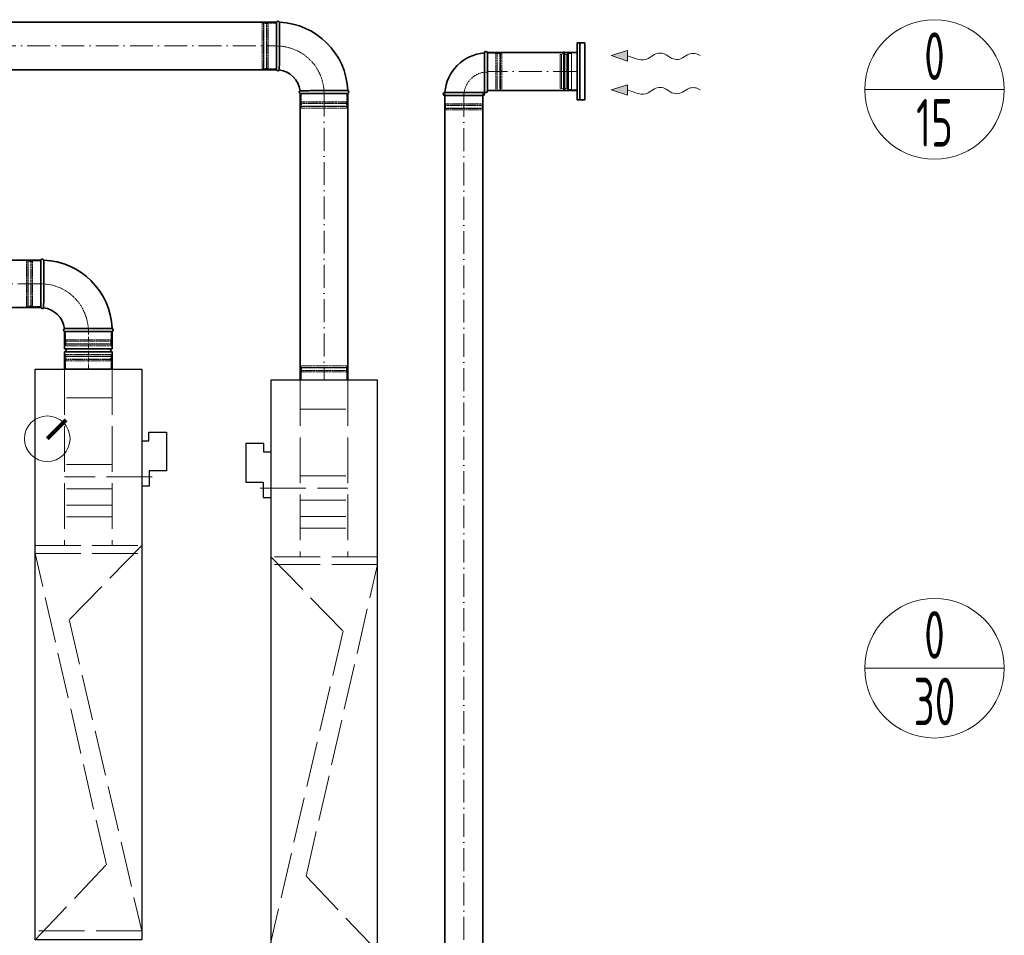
# Model space of a CAD drawing. Header units: millimetres. Extents: x -118717 to 8962, y 22910 to 145283.
# Tile 127 of 193: x 3499 to 6085, y 27558 to 29965. Entities that reach past the tile are written whole.
import ezdxf
from ezdxf.enums import TextEntityAlignment as Align

# ---------------------------------------------------------------- set-up
doc = ezdxf.new("R2010")
doc.units = ezdxf.units.MM
doc.linetypes.add('ACAD_ISO02W100', pattern=[15, 12, -3])
doc.linetypes.add('ACAD_ISO10W100', pattern=[18, 12, -3, 0, -3])
for name, color, linetype, lineweight in [('VZT_01 SUP (PŘÍVOD) - OBRYS', 5, 'Continuous', 35), ('VZT_02 SUP (PŘÍVOD) - OSA', 5, 'ACAD_ISO10W100', 5), ('VZT_05 ETA (ODVOD) - OBRYS', 6, 'Continuous', 35), ('VZT_06 ETA (ODVOD) - OSA', 6, 'ACAD_ISO10W100', 5), ('VZT_21 ZAŘÍZENÍ - OBRYS', 1, 'Continuous', 30), ('VZT_22 ZAŘÍZENÍ - DETAIL', 8, 'Continuous', 5), ('VZT_30 DISTRIBUČNÍ PRVKY - OBRYS', 1, 'Continuous', 35), ('VZT_52 POPIS - DISTRIBUCE', 7, 'Continuous', 5), ('VZT_KOTY - DIMENZE', 7, 'Continuous', 5), ('VZT_POPIS - OBECNE', 7, 'Continuous', 5)]:
    doc.layers.add(name, color=color, linetype=linetype, lineweight=lineweight)
doc.layers.add('VZT_03 SUP (PŘÍVOD) - NETISK', color=8, linetype='ACAD_ISO02W100', lineweight=5, plot=False)
doc.layers.add('VZT_07 ETA (ODVOD) - NETISK', color=8, linetype='ACAD_ISO02W100', lineweight=5, plot=False)
doc.styles.add('JS', font='isocp.shx', dxfattribs={"width": 0.6, "height": 125})

msp = doc.modelspace()

# ---------------------------------------------------------------- linework, layer by layer
at = {"color": 0, "lineweight": 13}
for p, q in [((5052.4, 29870.4), (5095.6, 29883.7)), ((5095.6, 29883.7), (5095.4, 29869.8)), ((5095.3, 29855.8), (5052.4, 29870.4)), ((5095.3, 29855.8), (5095.4, 29869.8)), ((5095.4, 29869.8), (5124.1, 29860.1)), ((5149.5, 29862.3), (5166, 29872.7)), ((5197, 29872.3), (5208.9, 29864.3)), ((5239.9, 29863.9), (5252.9, 29872.1)), ((5052.4, 29780.4), (5095.6, 29793.7)), ((5095.3, 29765.8), (5052.4, 29780.4)), ((5095.3, 29765.8), (5095.4, 29779.8)), ((5095.6, 29793.7), (5095.4, 29779.8)), ((5095.4, 29779.8), (5124.1, 29770.1)), ((5149.5, 29772.3), (5166, 29782.7)), ((5197, 29782.3), (5208.9, 29774.3)), ((5239.9, 29773.9), (5252.9, 29782.1))]:
    msp.add_line(p, q, dxfattribs=at)
at = {"lineweight": 13}
for p, q in [((5283, 29872.2), (5286.1, 29870.4)), ((5283, 29782.2), (5286.1, 29780.4))]:
    msp.add_line(p, q, dxfattribs=at)
at = {"color": 8, "lineweight": 5}
for points in [[(4928.3, 29880.7), (4926.9, 29874.9, 0.060863), (4926.8, 29874.3), (4926.8, 29828.5)], [(4928.3, 29880.7), (4929.7, 29874.7, -0.058981), (4929.8, 29874.1), (4929.8, 29828.5)], [(4948.2, 29876), (4940.3, 29876, 0.291473), (4937.9, 29874.5, 0.291473)], [(4928.3, 29776.4), (4926.9, 29782.1, -0.060863), (4926.8, 29782.8), (4926.8, 29828.5)], [(4928.3, 29776.4), (4929.7, 29782.4, 0.058981), (4929.8, 29783), (4929.8, 29828.5)], [(4948.2, 29781), (4940.3, 29781, -0.291473), (4937.9, 29782.6, -0.291473)]]:
    msp.add_lwpolyline(points, format="xyb", dxfattribs=at)
for points in [[(4940.3, 29876), (4940.3, 29828.5)], [(4963.2, 29780), (4948.2, 29780), (4948.2, 29877), (4963.2, 29877)], [(4963.2, 29780), (4963.2, 29877)], [(4922.1, 29872.3), (4918.2, 29873.7), (4918.2, 29828.5)], [(4922.3, 29873.2), (4922.3, 29828.5)], [(4934, 29872.4), (4934, 29828.5)], [(4937.7, 29874.1), (4937.7, 29828.5)], [(4922.1, 29784.8), (4918.2, 29783.4), (4918.2, 29828.5)], [(4922.3, 29783.9), (4922.3, 29828.5)], [(4934, 29784.6), (4934, 29828.5)], [(4937.7, 29783), (4937.7, 29828.5)], [(4940.3, 29781), (4940.3, 29828.5)]]:
    msp.add_lwpolyline(points, dxfattribs=at)
for centre, radius, start, end in [((4927.6, 29864.2), 10.5, 52.1622, 120.2824), ((4934.5, 29876.3), 3.88, 263.3265, 332.5007), ((4927.6, 29792.9), 10.5, 239.7176, 307.8378), ((4934.5, 29780.8), 3.88, 27.4993, 96.6735)]:
    msp.add_arc(centre, radius, start, end, dxfattribs=at)
at = {"color": 0, "lineweight": 13, "extrusion": (0, 0, -1)}
for centre, start_param, end_param in [((5181.4, 29863.2), 0.766537, 2.375056), ((5268.2, 29862.6), 0.766537, 2.320574), ((5134.1, 29871.9), 3.908129, 5.191299), ((5224.5, 29873.5), 3.908129, 5.516649), ((5134.1, 29781.9), 3.908129, 5.191299), ((5181.4, 29773.2), 0.766537, 2.375056), ((5224.5, 29783.5), 3.908129, 5.516649), ((5268.2, 29772.6), 0.766537, 2.320574)]:
    msp.add_ellipse(centre, major_axis=(-21.5, 0.3), ratio=0.625, start_param=start_param, end_param=end_param, dxfattribs=at)
at = {"color": 0, "lineweight": 13}
for points in [[(5095.3, 29855.8), (5095.6, 29883.7), (5052.4, 29870.4)], [(5095.3, 29765.8), (5095.6, 29793.7), (5052.4, 29780.4)]]:
    msp.add_solid(points, dxfattribs=at)
at = {"layer": 'VZT_01 SUP (PŘÍVOD) - OBRYS'}
for p, q in [((3554.1, 29207.9), (3554.1, 29332.9)), ((3741.6, 29145.4), (3616.6, 29145.4)), ((3741.6, 29145.4), (3616.6, 29145.4)), ((3616.6, 29099.9), (3616.6, 29145.4)), ((3741.6, 29099.9), (3741.6, 29145.4)), ((3741.6, 29099.9), (3616.6, 29099.9)), ((3741.6, 29091.9), (3616.6, 29091.9)), ((3616.6, 29046.4), (3616.6, 29091.9)), ((3741.6, 29046.4), (3741.6, 29091.9)), ((3741.6, 29046.4), (3616.6, 29046.4))]:
    msp.add_line(p, q, dxfattribs=at)
for points in [[(1344.6, 29332.9), (3554.1, 29332.9)], [(1344.6, 29207.9), (3554.1, 29207.9)]]:
    msp.add_lwpolyline(points, dxfattribs=at)
for centre, radius, start, end in [((3557.9, 29331.3), 4.17, 21.1072, 156.5322), ((3554.1, 29145.4), 187.5, 2.3607, 87.6393), ((3557.9, 29209.6), 4.17, 203.4678, 329.7019), ((3554.1, 29145.4), 62.5, 6.8302, 83.1698), ((3618.3, 29149.3), 4.17, 120.2981, 246.5322), ((3739.9, 29149.3), 4.17, 293.4678, 68.8928), ((3616.6, 29095.9), 4, 270, 90), ((3741.6, 29095.9), 4, 90, 270)]:
    msp.add_arc(centre, radius, start, end, dxfattribs=at)
for points, knots in [([(3561.5, 29207.5), (3561.5, 29207.5), (3561.5, 29209.1), (3561.6, 29215.2), (3561.6, 29219.7), (3561.7, 29231.1), (3561.7, 29237.9), (3561.7, 29252.9), (3561.7, 29261), (3561.8, 29277.3), (3561.8, 29285.4), (3561.8, 29300.6), (3561.8, 29307.6), (3561.8, 29319.4), (3561.8, 29324.1), (3561.8, 29330.7), (3561.8, 29332.5), (3561.8, 29332.8), (3561.8, 29332.8), (3561.8, 29332.8)], [0, 0, 0, 0, 24.235852, 24.235852, 48.531845, 48.531845, 73.024415, 73.024415, 97.570898, 97.570898, 122.078339, 122.078339, 146.53579, 146.53579, 170.957495, 170.957495, 195.359468, 195.359468, 197.168246, 197.168246, 197.168246, 197.168246]), ([(3616.1, 29152.9), (3616.1, 29152.9), (3616.2, 29152.9), (3616.5, 29152.9), (3616.8, 29152.9), (3617.9, 29152.9), (3618.7, 29152.9), (3621.8, 29152.9), (3625, 29152.9), (3633.9, 29153), (3640.1, 29153), (3654.2, 29153), (3662, 29153.1), (3678.2, 29153.1), (3686.4, 29153.1), (3702.3, 29153.1), (3709.8, 29153.1), (3723, 29153.1), (3728.5, 29153.1), (3735.5, 29153.2), (3737.7, 29153.2), (3740.7, 29153.2), (3741.4, 29153.2), (3741.4, 29153.2)], [197.067977, 197.067977, 197.067977, 197.067977, 201.792196, 201.792196, 209.190204, 209.190204, 218.040239, 218.040239, 237.760854, 237.760854, 262.206108, 262.206108, 286.831239, 286.831239, 311.323072, 311.323072, 335.946087, 335.946087, 360.704397, 360.704397, 377.088273, 377.088273, 394.105327, 394.105327, 394.105327, 394.105327])]:
    msp.add_open_spline(points, degree=3, knots=knots, dxfattribs=at)
at = {"layer": 'VZT_02 SUP (PŘÍVOD) - OSA', "ltscale": 5}
msp.add_lwpolyline([(3554.1, 29270.4), (1344.6, 29270.4)], dxfattribs=at)
at = {"layer": 'VZT_02 SUP (PŘÍVOD) - OSA', "ltscale": 0.3}
msp.add_lwpolyline([(3554.1, 29270.4), (3554.1, 29270.4, -0.414214), (3679.1, 29145.4), (3679.1, 29145.4)], format="xyb", dxfattribs=at)
at = {"layer": 'VZT_02 SUP (PŘÍVOD) - OSA'}
msp.add_lwpolyline([(3679.1, 29046.4), (3679.1, 29145.4)], dxfattribs=at)
at = {"layer": 'VZT_03 SUP (PŘÍVOD) - NETISK', "ltscale": 0.4}
for p, q in [((3516.1, 29210.4), (3516.1, 29330.4)), ((3520.1, 29330.4), (3516.1, 29330.4)), ((3520.1, 29210.4), (3520.1, 29330.4)), ((3520.6, 29329.4), (3520.1, 29329.4)), ((3520.6, 29209.4), (3520.6, 29331.4)), ((3521.1, 29331.4), (3520.6, 29331.4)), ((3521.1, 29209.4), (3521.1, 29331.4)), ((3528.1, 29329.4), (3521.1, 29329.4)), ((3528.1, 29209.4), (3528.1, 29331.4)), ((3528.6, 29331.4), (3528.1, 29331.4)), ((3528.6, 29209.4), (3528.6, 29331.4)), ((3532.1, 29329.4), (3528.6, 29329.4)), ((3532.1, 29210.4), (3532.1, 29330.4)), ((3554.1, 29330.4), (3532.1, 29330.4)), ((3520.1, 29210.4), (3516.1, 29210.4)), ((3520.6, 29211.4), (3520.1, 29211.4)), ((3521.1, 29209.4), (3520.6, 29209.4)), ((3528.1, 29211.4), (3521.1, 29211.4)), ((3528.6, 29209.4), (3528.1, 29209.4)), ((3532.1, 29211.4), (3528.6, 29211.4)), ((3554.1, 29210.4), (3532.1, 29210.4)), ((3619.1, 29145.4), (3619.1, 29123.4)), ((3739.1, 29145.4), (3739.1, 29123.4)), ((3740.1, 29119.9), (3618.1, 29119.9)), ((3618.1, 29119.9), (3618.1, 29119.4)), ((3740.1, 29119.4), (3618.1, 29119.4)), ((3740.1, 29112.4), (3618.1, 29112.4)), ((3618.1, 29112.4), (3618.1, 29111.9)), ((3740.1, 29111.9), (3618.1, 29111.9)), ((3739.1, 29123.4), (3619.1, 29123.4)), ((3739.1, 29111.4), (3619.1, 29111.4)), ((3619.1, 29111.4), (3619.1, 29107.4)), ((3739.1, 29107.4), (3619.1, 29107.4)), ((3620.1, 29123.4), (3620.1, 29119.9)), ((3620.1, 29119.4), (3620.1, 29112.4)), ((3620.1, 29111.9), (3620.1, 29111.4)), ((3738.1, 29123.4), (3738.1, 29119.9)), ((3738.1, 29119.4), (3738.1, 29112.4)), ((3738.1, 29111.9), (3738.1, 29111.4)), ((3739.1, 29111.4), (3739.1, 29107.4)), ((3740.1, 29119.9), (3740.1, 29119.4)), ((3740.1, 29112.4), (3740.1, 29111.9))]:
    msp.add_line(p, q, dxfattribs=at)
at = {"layer": 'VZT_05 ETA (ODVOD) - OBRYS'}
for p, q in [((4173.2, 29957.9), (4173.2, 29832.9)), ((4719.4, 29877.3), (4719.4, 29827)), ((4727.4, 29776.8), (4727.4, 29877.3)), ((4719.4, 29776.8), (4719.4, 29827)), ((4615.4, 29773.3), (4665.7, 29773.3)), ((4715.9, 29773.3), (4665.7, 29773.3)), ((4235.7, 29770.4), (4360.7, 29770.4)), ((4615.4, 29765.3), (4715.9, 29765.3))]:
    msp.add_line(p, q, dxfattribs=at)
for points in [[(4173.2, 29957.9), (1626.2, 29957.9)], [(4728.2, 29878.5), (4960.4, 29878.5)], [(4173.2, 29832.9), (1626.2, 29832.9)], [(4728.2, 29778.5), (4960.4, 29778.5)], [(4235.7, 29016.8), (4235.7, 29770.4)], [(4360.7, 29016.8), (4360.7, 29770.4)], [(4615.7, 27032.6), (4615.7, 29769.3)], [(4715.7, 27032.6), (4715.7, 29769.3)]]:
    msp.add_lwpolyline(points, dxfattribs=at)
for centre, radius, start, end in [((4177.1, 29956.3), 4.17, 21.1072, 156.5322), ((4173.2, 29770.4), 187.5, 2.3607, 87.6393), ((4727.4, 29765.3), 112, 94.096, 175.904), ((4723.4, 29877.3), 4, 0, 180), ((4177.1, 29834.6), 4.17, 203.4678, 329.7019), ((4173.2, 29770.4), 62.5, 6.8302, 83.1698), ((4237.4, 29774.3), 4.17, 120.2981, 246.5322), ((4359.1, 29774.3), 4.17, 293.4678, 68.8928), ((4615.4, 29769.3), 4, 90, 270), ((4715.9, 29769.3), 4, 270, 90), ((4727.4, 29765.3), 12, 128.2483, 141.7517), ((4723.4, 29776.8), 4, 180, 0)]:
    msp.add_arc(centre, radius, start, end, dxfattribs=at)
for points, knots in [([(4180.7, 29832.5), (4180.7, 29832.5), (4180.7, 29832.6), (4180.7, 29832.9), (4180.7, 29833.2), (4180.7, 29834.2), (4180.7, 29835), (4180.7, 29838.2), (4180.7, 29841.3), (4180.8, 29850.2), (4180.8, 29856.4), (4180.8, 29870.5), (4180.9, 29878.3), (4180.9, 29894.6), (4180.9, 29902.8), (4180.9, 29918.7), (4180.9, 29926.1), (4180.9, 29939.3), (4180.9, 29944.9), (4180.9, 29951.9), (4180.9, 29954), (4180.9, 29957), (4180.9, 29957.8), (4180.9, 29957.8)], [197.067977, 197.067977, 197.067977, 197.067977, 201.792196, 201.792196, 209.190204, 209.190204, 218.040239, 218.040239, 237.760854, 237.760854, 262.206108, 262.206108, 286.831239, 286.831239, 311.323072, 311.323072, 335.946087, 335.946087, 360.704397, 360.704397, 377.088273, 377.088273, 394.105327, 394.105327, 394.105327, 394.105327]), ([(4235.3, 29777.9), (4235.3, 29777.9), (4236.9, 29777.9), (4243, 29777.9), (4247.5, 29777.9), (4258.9, 29778), (4265.7, 29778), (4280.7, 29778.1), (4288.8, 29778.1), (4305.1, 29778.1), (4313.2, 29778.1), (4328.4, 29778.1), (4335.4, 29778.1), (4347.1, 29778.1), (4351.9, 29778.2), (4358.5, 29778.2), (4360.3, 29778.2), (4360.6, 29778.2), (4360.6, 29778.2), (4360.6, 29778.2)], [0, 0, 0, 0, 24.235852, 24.235852, 48.531845, 48.531845, 73.024415, 73.024415, 97.570898, 97.570898, 122.078339, 122.078339, 146.53579, 146.53579, 170.957495, 170.957495, 195.359468, 195.359468, 197.168246, 197.168246, 197.168246, 197.168246])]:
    msp.add_open_spline(points, degree=3, knots=knots, dxfattribs=at)
at = {"layer": 'VZT_06 ETA (ODVOD) - OSA', "ltscale": 5}
for points in [[(1626.2, 29895.4), (4173.2, 29895.4)], [(4960.4, 29828.5), (4728.2, 29828.5)], [(4298.2, 29770.4), (4298.2, 29016.8)], [(4665.7, 29769.3), (4665.7, 27032.6)]]:
    msp.add_lwpolyline(points, dxfattribs=at)
at = {"layer": 'VZT_06 ETA (ODVOD) - OSA', "ltscale": 0.3}
for points in [[(4298.2, 29770.4), (4298.2, 29770.4, 0.414214), (4173.2, 29895.4), (4173.2, 29895.4)], [(4665.7, 29765.3), (4665.7, 29765.3, -0.414214), (4727.4, 29827), (4727.4, 29827)]]:
    msp.add_lwpolyline(points, format="xyb", dxfattribs=at)
at = {"layer": 'VZT_07 ETA (ODVOD) - NETISK', "ltscale": 0.4}
for p, q in [((4135.2, 29955.4), (4135.2, 29835.4)), ((4139.2, 29955.4), (4135.2, 29955.4)), ((4139.2, 29955.4), (4139.2, 29835.4)), ((4139.7, 29954.4), (4139.2, 29954.4)), ((4139.7, 29956.4), (4139.7, 29834.4)), ((4140.2, 29956.4), (4139.7, 29956.4)), ((4140.2, 29956.4), (4140.2, 29834.4)), ((4147.2, 29954.4), (4140.2, 29954.4)), ((4147.2, 29956.4), (4147.2, 29834.4)), ((4147.7, 29956.4), (4147.2, 29956.4)), ((4147.7, 29956.4), (4147.7, 29834.4)), ((4151.2, 29954.4), (4147.7, 29954.4)), ((4151.2, 29955.4), (4151.2, 29835.4)), ((4173.2, 29955.4), (4151.2, 29955.4)), ((4749.4, 29876.3), (4727.4, 29876.3)), ((4749.4, 29876.3), (4749.4, 29778.3)), ((4752.9, 29875.3), (4749.4, 29875.3)), ((4752.9, 29877.3), (4752.9, 29777.3)), ((4753.4, 29877.3), (4752.9, 29877.3)), ((4753.4, 29877.3), (4753.4, 29777.3)), ((4760.4, 29875.3), (4753.4, 29875.3)), ((4760.4, 29877.3), (4760.4, 29777.3)), ((4760.9, 29877.3), (4760.4, 29877.3)), ((4760.9, 29877.3), (4760.9, 29777.3)), ((4761.4, 29875.3), (4760.9, 29875.3)), ((4761.4, 29876.3), (4761.4, 29778.3)), ((4765.4, 29876.3), (4761.4, 29876.3)), ((4765.4, 29876.3), (4765.4, 29778.3)), ((4139.2, 29835.4), (4135.2, 29835.4)), ((4139.7, 29836.4), (4139.2, 29836.4)), ((4140.2, 29834.4), (4139.7, 29834.4)), ((4147.2, 29836.4), (4140.2, 29836.4)), ((4147.7, 29834.4), (4147.2, 29834.4)), ((4151.2, 29836.4), (4147.7, 29836.4)), ((4173.2, 29835.4), (4151.2, 29835.4)), ((4749.4, 29778.3), (4727.4, 29778.3)), ((4752.9, 29779.3), (4749.4, 29779.3)), ((4753.4, 29777.3), (4752.9, 29777.3)), ((4760.4, 29779.3), (4753.4, 29779.3)), ((4760.9, 29777.3), (4760.4, 29777.3)), ((4761.4, 29779.3), (4760.9, 29779.3)), ((4765.4, 29778.3), (4761.4, 29778.3)), ((4238.2, 29770.4), (4238.2, 29748.4)), ((4238.2, 29748.4), (4358.2, 29748.4)), ((4239.2, 29748.4), (4239.2, 29744.9)), ((4357.2, 29748.4), (4357.2, 29744.9)), ((4358.2, 29770.4), (4358.2, 29748.4)), ((4616.4, 29765.3), (4616.4, 29743.3)), ((4714.4, 29765.3), (4714.4, 29743.3)), ((4237.2, 29744.9), (4359.2, 29744.9)), ((4237.2, 29744.9), (4237.2, 29744.4)), ((4237.2, 29744.4), (4359.2, 29744.4)), ((4237.2, 29737.4), (4359.2, 29737.4)), ((4237.2, 29737.4), (4237.2, 29736.9)), ((4237.2, 29736.9), (4359.2, 29736.9)), ((4238.2, 29736.4), (4358.2, 29736.4)), ((4238.2, 29736.4), (4238.2, 29732.4)), ((4238.2, 29732.4), (4358.2, 29732.4)), ((4239.2, 29744.4), (4239.2, 29737.4)), ((4239.2, 29736.9), (4239.2, 29736.4)), ((4357.2, 29744.4), (4357.2, 29737.4)), ((4357.2, 29736.9), (4357.2, 29736.4)), ((4358.2, 29736.4), (4358.2, 29732.4)), ((4359.2, 29744.9), (4359.2, 29744.4)), ((4359.2, 29737.4), (4359.2, 29736.9)), ((4615.4, 29739.8), (4715.4, 29739.8)), ((4615.4, 29739.8), (4615.4, 29739.3)), ((4615.4, 29739.3), (4715.4, 29739.3)), ((4615.4, 29732.3), (4715.4, 29732.3)), ((4615.4, 29732.3), (4615.4, 29731.8)), ((4615.4, 29731.8), (4715.4, 29731.8)), ((4616.4, 29743.3), (4714.4, 29743.3)), ((4616.4, 29731.3), (4714.4, 29731.3)), ((4616.4, 29731.3), (4616.4, 29727.3)), ((4616.4, 29727.3), (4714.4, 29727.3)), ((4617.4, 29743.3), (4617.4, 29739.8)), ((4617.4, 29739.3), (4617.4, 29732.3)), ((4617.4, 29731.8), (4617.4, 29731.3)), ((4713.4, 29743.3), (4713.4, 29739.8)), ((4713.4, 29739.3), (4713.4, 29732.3)), ((4713.4, 29731.8), (4713.4, 29731.3)), ((4714.4, 29731.3), (4714.4, 29727.3)), ((4715.4, 29739.8), (4715.4, 29739.3)), ((4715.4, 29732.3), (4715.4, 29731.8)), ((3618.1, 29079.9), (3740.1, 29079.9)), ((3618.1, 29079.4), (3618.1, 29079.9)), ((3618.1, 29079.4), (3740.1, 29079.4)), ((3619.1, 29084.4), (3739.1, 29084.4)), ((3619.1, 29080.4), (3619.1, 29084.4)), ((3619.1, 29080.4), (3739.1, 29080.4)), ((3620.1, 29079.9), (3620.1, 29080.4)), ((3620.1, 29072.4), (3620.1, 29079.4)), ((3738.1, 29079.9), (3738.1, 29080.4)), ((3738.1, 29072.4), (3738.1, 29079.4)), ((3739.1, 29080.4), (3739.1, 29084.4)), ((3740.1, 29079.4), (3740.1, 29079.9)), ((3618.1, 29072.4), (3740.1, 29072.4)), ((3618.1, 29071.9), (3618.1, 29072.4)), ((3618.1, 29071.9), (3740.1, 29071.9)), ((3619.1, 29068.4), (3739.1, 29068.4)), ((3619.1, 29046.4), (3619.1, 29068.4)), ((3620.1, 29068.4), (3620.1, 29071.9)), ((3738.1, 29068.4), (3738.1, 29071.9)), ((3739.1, 29046.4), (3739.1, 29068.4)), ((3740.1, 29071.9), (3740.1, 29072.4)), ((4359.2, 29050.3), (4237.2, 29050.3)), ((4237.2, 29049.8), (4237.2, 29050.3)), ((4359.2, 29049.8), (4237.2, 29049.8)), ((4358.2, 29054.8), (4238.2, 29054.8)), ((4238.2, 29050.8), (4238.2, 29054.8)), ((4358.2, 29050.8), (4238.2, 29050.8)), ((4239.2, 29050.3), (4239.2, 29050.8)), ((4239.2, 29042.8), (4239.2, 29049.8)), ((4357.2, 29050.3), (4357.2, 29050.8)), ((4357.2, 29042.8), (4357.2, 29049.8)), ((4358.2, 29050.8), (4358.2, 29054.8)), ((4359.2, 29049.8), (4359.2, 29050.3)), ((4359.2, 29042.8), (4237.2, 29042.8)), ((4237.2, 29042.3), (4237.2, 29042.8)), ((4359.2, 29042.3), (4237.2, 29042.3)), ((4358.2, 29038.8), (4238.2, 29038.8)), ((4238.2, 29016.8), (4238.2, 29038.8)), ((4239.2, 29038.8), (4239.2, 29042.3)), ((4357.2, 29038.8), (4357.2, 29042.3)), ((4358.2, 29016.8), (4358.2, 29038.8)), ((4359.2, 29042.3), (4359.2, 29042.8))]:
    msp.add_line(p, q, dxfattribs=at)
at = {"layer": 'VZT_21 ZAŘÍZENÍ - OBRYS'}
for points in [[(3539.1, 27546.4), (3539.1, 29046.4), (3819.1, 29046.4), (3819.1, 27546.4)], [(4438.2, 27516.8), (4438.2, 29016.8), (4158.2, 29016.8), (4158.2, 27516.8)]]:
    msp.add_lwpolyline(points, close=True, dxfattribs=at)
for points in [[(3819.1, 28858.1), (3837.7, 28858.1), (3837.7, 28880.6), (3884.3, 28880.6), (3884.3, 28779), (3838.9, 28779), (3838.9, 28739), (3819.1, 28739)], [(4158.2, 28828.4), (4139.6, 28828.4), (4139.6, 28850.9), (4093, 28850.9), (4093, 28749.3), (4138.4, 28749.3), (4138.4, 28709.3), (4158.2, 28709.3)]]:
    msp.add_lwpolyline(points, dxfattribs=at)
at = {"layer": 'VZT_22 ZAŘÍZENÍ - DETAIL', "linetype": 'ACAD_ISO02W100', "lineweight": 5, "ltscale": 10}
for points in [[(3616.6, 29046.4), (3616.6, 28582.7)], [(3741.6, 29046.4), (3741.6, 28582.7)], [(4235.7, 29016.8), (4235.7, 28553)], [(4360.7, 29016.8), (4360.7, 28553)], [(3741.6, 28971), (3616.6, 28971)], [(4235.7, 28941.3), (4360.7, 28941.3)], [(3741.6, 28795.3), (3616.6, 28795.3)], [(3846.7, 28762.9), (3616.6, 28762.9)], [(4235.7, 28765.6), (4360.7, 28765.6)], [(3741.6, 28732), (3616.6, 28732)], [(4130.7, 28733.2), (4360.7, 28733.2)], [(3741.6, 28688.9), (3616.6, 28688.9)], [(4235.7, 28702.3), (4360.7, 28702.3)], [(3741.6, 28658.2), (3616.6, 28658.2)], [(4235.7, 28659.3), (4360.7, 28659.3)], [(4235.7, 28628.5), (4360.7, 28628.5)], [(3539.1, 28582.7), (3819.1, 28582.7)], [(3819.1, 28582.7), (3629, 28388), (3819.1, 27570.4)], [(3539.1, 27546.4), (3726.3, 27743.9), (3539.1, 28562.1)], [(3539.1, 28562.1), (3819.1, 28562.1)], [(4438.2, 28553), (4158.2, 28553)], [(4158.2, 28553), (4348.3, 28358.3), (4158.2, 27540.7)], [(4438.2, 28532.5), (4158.2, 28532.5)], [(4438.2, 27516.8), (4251, 27714.2), (4438.2, 28532.5)], [(3819.1, 27570.4), (3539.1, 27570.4)]]:
    msp.add_lwpolyline(points, dxfattribs=at)
at = {"layer": 'VZT_30 DISTRIBUČNÍ PRVKY - OBRYS'}
msp.add_lwpolyline([(4983.2, 29753.5), (4983.2, 29903.5), (4963.2, 29903.5), (4963.2, 29753.5)], close=True, dxfattribs=at)
msp.add_lwpolyline([(4970, 29903.5), (4970, 29753.5)], dxfattribs=at)
at = {"layer": 'VZT_52 POPIS - DISTRIBUCE'}
for p, q in [((5718.5, 29781.1), (6085.2, 29781.1)), ((5718.5, 28260.3), (6085.2, 28260.3))]:
    msp.add_line(p, q, dxfattribs=at)
for centre in [(5901.8, 29781.1), (5901.8, 28260.3)]:
    msp.add_circle(centre, 183.4, dxfattribs=at)
at = {"layer": 'VZT_KOTY - DIMENZE', "const_width": 10}
msp.add_lwpolyline([(3571.1, 28863.4), (3620.6, 28912.9)], dxfattribs=at)
at = {"layer": 'VZT_POPIS - OBECNE'}
msp.add_circle((3571.1, 28863.4), 60, dxfattribs=at)

# ---------------------------------------------------------------- texts
at = {"layer": 'VZT_52 POPIS - DISTRIBUCE', "ltscale": 50, "style": 'JS', "width": 0.7}
for s, p in [('0', (5901.8, 29868.6)), ('15', (5901.8, 29693.6)), ('0', (5901.8, 28347.8)), ('30', (5901.8, 28172.8))]:
    msp.add_text(s, height=125, dxfattribs=at).set_placement(p, align=Align.MIDDLE_CENTER)

doc.saveas('drawing.dxf')
